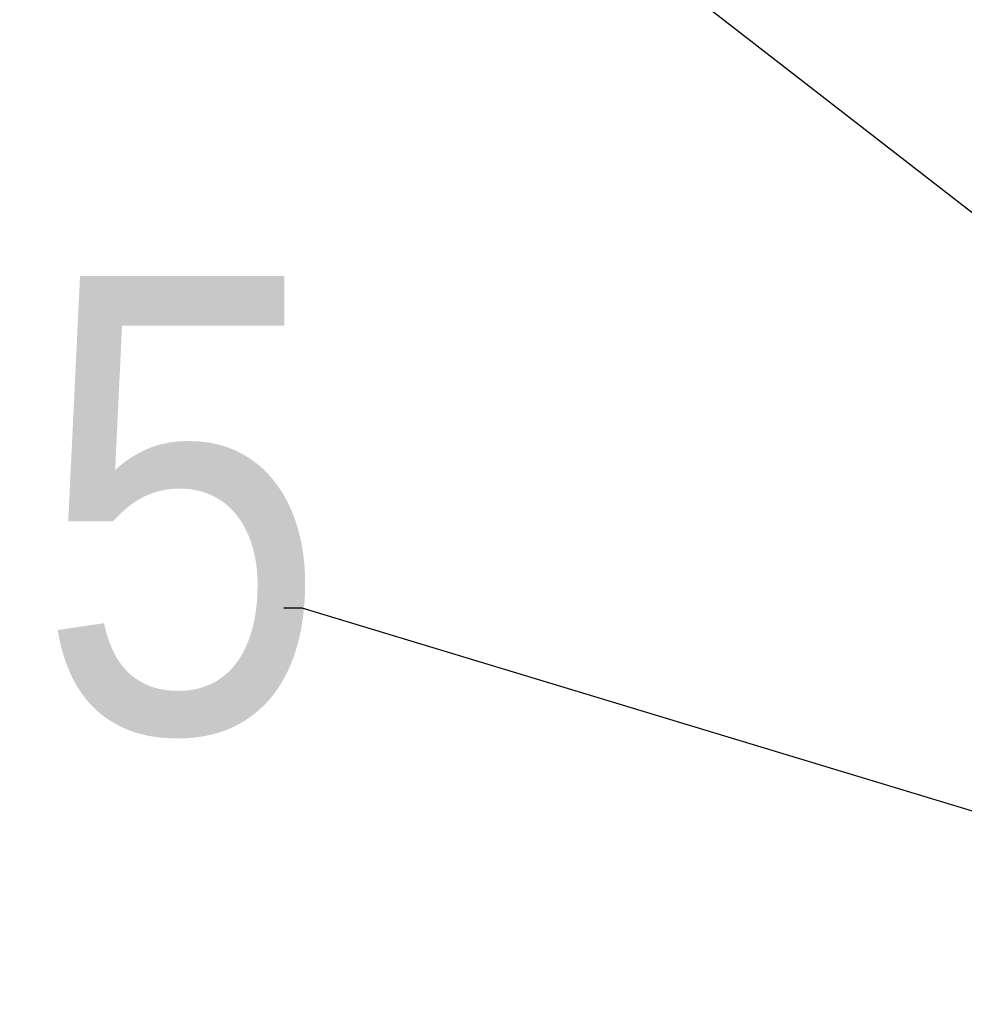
# Model space of a CAD drawing. Extents: x 33706 to 249013, y -74890 to 17912.
# Tile 142 of 175: x 123420 to 123627, y -24612 to -24396. Entities that reach past the tile are written whole.
import ezdxf

# ---------------------------------------------------------------- set-up
doc = ezdxf.new("R2010")
doc.units = 0
doc.header["$MEASUREMENT"] = 0
doc.layers.add('WYMIARY-I-OPISY', color=3, linetype='Continuous', lineweight=9)
doc.styles.get("Standard").update_dxf_attribs({"font": 'ARIALN.TTF'})
doc.dimstyles.new('zewn', dxfattribs={"dimtxt": 10, "dimasz": 7, "dimexe": 1.25, "dimexo": 10, "dimgap": 3, "dimtad": 1, "dimdec": 0, "dimtxsty": 'Standard', "dimblk": 'ARCHTICK', "dimcen": 10, "dimadec": 0, "dimazin": 0, "dimtfac": 1, "dimtdec": 0, "dimtmove": 0, "dimatfit": 3, "dimfxl": 1, "dimarcsym": 0})

# ---------------------------------------------------------------- blocks, each defined once
blk = doc.blocks.new('_ArchTick')
at = {"color": 0, "linetype": 'ByBlock', "const_width": 0.15}
blk.add_lwpolyline([(-0.5, -0.5), (0.5, 0.5)], dxfattribs=at)

msp = doc.modelspace()

# ---------------------------------------------------------------- texts
at = {"layer": 'WYMIARY-I-OPISY', "insert": (123487.31, -24502.57), "char_height": 100, "attachment_point": 6}
msp.add_mtext('5', dxfattribs=at)

# ---------------------------------------------------------------- leaders
at = {"layer": 'WYMIARY-I-OPISY', "annotation_type": 0, "has_hookline": 1, "hookline_direction": 1}
for points, text_width in [([(123827.21, -24591.92), (123511.72, -24347.16), (123507.72, -24347.16)], 53.68), ([(123767.21, -24611.11), (123481.79, -24524.71), (123477.79, -24524.71)], 54.37)]:
    msp.add_leader(points, dimstyle='zewn', override={"dimasz": 4, "dimtad": 0, "dimldrblk": 'DotSmall'}, dxfattribs=dict(at, text_width=text_width))

doc.saveas('drawing.dxf')
